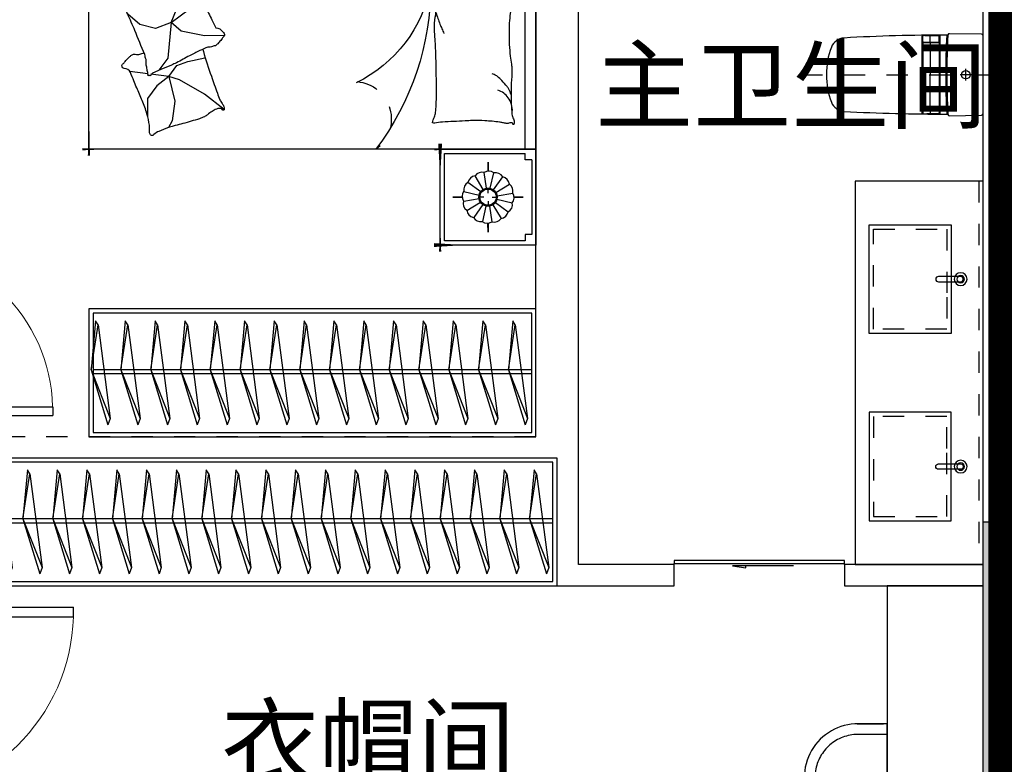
# Model space of a CAD drawing. Header units: millimetres. Extents: x 296296 to 297283, y 219875 to 220035.
# Tile 108 of 256: x 296784.56 to 296789.19, y 220017.65 to 220021.15. Entities that reach past the tile are written whole.
import ezdxf

# ---------------------------------------------------------------- set-up
doc = ezdxf.new("R2010")
doc.units = ezdxf.units.MM
for name, pattern in [('185洋房-中间套（报建版）-旧规$0$DASH', [0.35, 0.25, -0.1]), ('185洋房-中间套（报建版）-旧规$0$洋房户型$0$CONTINOUS', [0]), ('185洋房-中间套（报建版）-旧规$0$洋房户型$0$DASH', [0.35, 0.25, -0.1]), ('185洋房-中间套（报建版）-旧规$0$洋房户型$0$XU-140-SF-N1$0$DASH', [0.35, 0.25, -0.1])]:
    doc.linetypes.add(name, pattern=pattern)
doc.layers.add('面积-计容-住宅-1', color=1, linetype='Continuous', lineweight=0)
doc.styles.get("Standard").update_dxf_attribs({"font": 'arial.ttf'})

# ---------------------------------------------------------------- blocks, each defined once
blk = doc.blocks.new('wy53eu64i765i57i78i')
blk.add_hatch(color=253).paths.add_polyline_path([(982074.855165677, 187858.4381568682), (982274.855165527, 187858.4381568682), (982274.855165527, 184858.4381608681), (982074.855165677, 184858.4381608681)])
at = {"color": 253}
blk.add_lwpolyline([(982074.855165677, 187858.4381568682), (982274.855165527, 187858.4381568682), (982274.855165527, 184858.4381608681), (982074.855165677, 184858.4381608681)], close=True, dxfattribs=at)
blk = doc.blocks.new('sayea5yuteaytuytrauyt')
h = blk.add_hatch()
h.set_pattern_fill('钢筋混凝土', color=253, scale=100)
h.set_pattern_definition([(45, (0, 0), (-176.7766952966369, 176.7766952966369), []), (49.99999999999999, (0, 0), (717.2601826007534, -62.75213498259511), [75, -825]), (355, (0, 0), (-138.751333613, 752.1921337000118), [60, -660]), (100.4514, (59.77168, -5.22934), (578.5093817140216, 689.4395420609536), [63.74019000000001, -701.142112]), (46.1842, (0, 200), (1067.241048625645, -165.5190143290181), [112.5, -1237.5]), (96.63560000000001, (88.936745, 186.206693), (934.6627055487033, 974.1178709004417), [95.610288, -1051.713]), (351.1842, (0, 200), (934.6619451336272, 974.1186009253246), [90, -990]), (21, (100, 150), (596.9070521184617, -402.6188906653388), [75, -825]), (326.0000000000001, (100, 150), (243.3153319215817, 725.150045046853), [60, -660]), (71.4514, (149.742233, 116.448394), (840.22262858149, 322.5304967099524), [63.74019000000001, -701.142112]), (37.5, (0, 0), (12.15985531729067, 332.8938538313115), [0, -652, 0, -670, 0, -662.5]), (7.5, (0, 0), (263.0695374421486, 394.4117118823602), [0, -382, 0, -637, 0, -252.5]), (327.5, (-223, 0), (533.822436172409, -22.55487173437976), [0, -250, 0, -780, 0, -1035]), (317.5, (-323, 0), (583.1861693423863, 100.1049823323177), [0, -325, 0, -518, 0, -735])])
h.paths.add_polyline_path([(1007424.854593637, 89058.43775986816), (1007424.854593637, 87258.43856486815), (1007174.854593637, 87258.43856486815), (1007174.854593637, 89058.43775986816)])
h.paths.add_polyline_path([(1021574.855280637, 89058.43775986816), (1021574.855280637, 87258.43856486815), (1021324.855280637, 87258.43856486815), (1021324.855280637, 89058.43775986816)])
h.paths.add_polyline_path([(989374.8548266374, 89058.43775186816), (989374.8548266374, 87258.43815686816), (989124.8548266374, 87258.43815686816), (989124.8548266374, 89058.43775186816)])
h.paths.add_polyline_path([(1039624.855051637, 89058.43775186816), (1039624.855051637, 87258.43815686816), (1039374.855051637, 87258.43815686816), (1039374.855051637, 89058.43775186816)])
h.paths.add_polyline_path([(1014474.854936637, 87858.43815686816), (1014474.854936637, 84858.43816086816), (1014274.854936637, 84858.43816086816), (1014274.854936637, 87858.43815686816)])
h.paths.add_polyline_path([(1044574.854944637, 92958.43692786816), (1044574.854944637, 91158.43691286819), (1044374.854944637, 91158.43691286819), (1044374.854944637, 92758.43691286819), (1044074.854822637, 92758.43691286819), (1044074.854822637, 92958.43691286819)])
h.paths.add_polyline_path([(984374.8549336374, 92758.43691286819), (984374.8549336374, 91158.43691286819), (984174.8549336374, 91158.43691286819), (984174.8548116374, 92958.43691286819), (984674.8550556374, 92958.43691286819), (984674.8550556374, 92758.43691286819)])
h.paths.add_polyline_path([(1027974.850721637, 92758.43691286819), (1027974.850721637, 91258.40206186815), (1027774.850721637, 91258.40206186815), (1027774.850721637, 92958.43691286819), (1028324.850721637, 92958.43691286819), (1028324.850721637, 92758.43691286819)])
h.paths.add_polyline_path([(1000974.859155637, 92958.43691286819), (1000974.859155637, 91258.40206186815), (1000774.859155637, 91258.40206186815), (1000774.859155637, 92758.43691286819), (1000424.859155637, 92758.43691286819), (1000424.859155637, 92958.43691286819)])
h.paths.add_polyline_path([(1033174.859613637, 92958.43691286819), (1033174.859613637, 91258.40205786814), (1032974.859613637, 91258.40205786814), (1032974.859613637, 92758.43691286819), (1032624.859613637, 92758.43691286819), (1032624.859613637, 92958.43691286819)])
h.paths.add_polyline_path([(995774.8502636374, 92758.43691286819), (995774.8502636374, 91258.40205786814), (995574.8502636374, 91258.40205786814), (995574.8502636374, 92958.43691286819), (996124.8502636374, 92958.43691286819), (996124.8502636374, 92758.43691286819)])
h.paths.add_polyline_path([(1014874.854936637, 80258.43772586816), (1014874.854936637, 80058.43772586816), (1014274.854936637, 80058.43772586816), (1014274.854936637, 81858.43772586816), (1014474.854936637, 81858.43772586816), (1014474.854936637, 80258.43772586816)])
h.paths.add_polyline_path([(1046674.855165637, 92358.43775186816), (1046674.855165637, 90658.43777086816), (1046474.855165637, 90658.43777086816), (1046474.855165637, 92158.43775186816), (1046024.855051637, 92158.43775186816), (1046024.855051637, 92358.43775186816)])
h.paths.add_polyline_path([(982274.8547116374, 92158.43775186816), (982274.8547116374, 90658.43777086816), (982074.8547116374, 90658.43777086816), (982074.8547116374, 92358.43775186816), (982724.8548266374, 92358.43775186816), (982724.8548266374, 92158.43775186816)])
h.paths.add_polyline_path([(1042874.855566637, 80058.43772586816), (1042874.855604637, 79458.43791586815), (1042074.855596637, 79458.43791586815), (1042074.855596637, 79658.43791586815), (1042674.855566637, 79658.43791586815), (1042674.855528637, 80258.43772586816), (1043624.855539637, 80258.43772586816), (1043624.855539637, 80058.43772586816)])
h.paths.add_polyline_path([(1010674.855341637, 80058.43772586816), (1010674.855379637, 79458.43791586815), (1009874.855367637, 79458.43791586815), (1009874.855367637, 79658.43791586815), (1010474.855341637, 79658.43791586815), (1010474.855303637, 80258.43772586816), (1011424.855310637, 80258.43772586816), (1011424.855310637, 80058.43772586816)])
h.paths.add_polyline_path([(1018874.854505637, 79658.43791586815), (1018874.854505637, 79458.43791586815), (1018074.854498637, 79458.43791586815), (1018074.854536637, 80058.43772586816), (1017324.854563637, 80058.43772586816), (1017324.854563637, 80258.43772586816), (1018274.854536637, 80258.43773286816), (1018274.854536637, 79658.43791586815)])
h.paths.add_polyline_path([(986674.8542806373, 79658.43791586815), (986674.8542806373, 79458.43791586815), (985874.8542736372, 79458.43791586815), (985874.8543116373, 80058.43772586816), (985124.8543376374, 80058.43772586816), (985124.8543376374, 80258.43772586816), (986074.8543116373, 80258.43773286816), (986074.8543116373, 79658.43791586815)])
h.paths.add_polyline_path([(1016574.855280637, 92758.43691286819), (1016574.855280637, 91158.43691286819), (1016374.855280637, 91158.43691286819), (1016374.855280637, 92158.43775186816), (1016074.855051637, 92158.43775186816), (1016074.855051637, 92358.43775186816), (1016374.855280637, 92358.43775186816), (1016374.855280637, 92958.43691286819), (1016874.855280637, 92958.43691286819), (1016874.855280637, 92758.43691286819)])
h.paths.add_polyline_path([(1012374.854593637, 92158.43775186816), (1012374.854593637, 91158.43691286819), (1012174.854593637, 91158.43691286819), (1012174.854593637, 92758.43691286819), (1011874.854593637, 92758.43691286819), (1011874.854593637, 92958.43691286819), (1012374.854593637, 92958.43691286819), (1012374.854593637, 92358.43775186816), (1012674.854826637, 92358.43775186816), (1012674.854826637, 92158.43775186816)])
h.paths.add_polyline_path([(1031699.854631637, 87258.43614286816), (1031699.854631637, 86658.43778686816), (1029249.854215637, 86658.43778686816), (1029249.854215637, 87258.43614286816), (1029449.854215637, 87258.43614286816), (1029449.854215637, 86858.43778286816), (1031499.854631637, 86858.43778286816), (1031499.854631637, 87258.43614286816)])
h.paths.add_polyline_path([(999499.8556616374, 87258.43614286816), (999499.8556616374, 86658.43778686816), (997049.8552426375, 86658.43778686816), (997049.8552426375, 87258.43614286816), (997249.8552426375, 87258.43614286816), (997249.8552426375, 86858.43778286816), (999299.8556616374, 86858.43778286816), (999299.8556616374, 87258.43614286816)])
h.paths.add_polyline_path([(1029449.854215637, 89158.43772886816), (1029449.854215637, 88743.43829786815), (1029249.854215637, 88743.43829786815), (1029249.854215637, 89358.43772886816), (1031699.854631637, 89358.43772886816), (1031699.854631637, 88743.43913286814), (1031499.854631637, 88743.43913286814), (1031499.854631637, 89158.43772886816)])
h.paths.add_polyline_path([(999499.8556616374, 89358.43772886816), (999499.8556616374, 88743.43829786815), (999299.8556616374, 88743.43829786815), (999299.8556616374, 89158.43772886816), (997249.8552426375, 89158.43772886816), (997249.8552426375, 88743.43913286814), (997049.8552426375, 88743.43913286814), (997049.8552426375, 89358.43772886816)])
h.paths.add_polyline_path([(1026174.845110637, 92958.43691286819), (1026174.845110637, 90058.43717586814), (1025974.845110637, 90058.43717586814), (1025974.845110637, 92758.43691286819), (1025574.850809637, 92758.43691286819), (1025574.850809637, 92958.43691286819)])
h.paths.add_polyline_path([(1002774.864763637, 92758.43691286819), (1002774.864763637, 90058.43717586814), (1002574.864763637, 90058.43717586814), (1002574.864763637, 92958.43691286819), (1003174.859068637, 92958.43691286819), (1003174.859068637, 92758.43691286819)])
h.paths.add_polyline_path([(993974.8547306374, 92958.43691686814), (993974.8547306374, 90058.44779286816), (993774.8547306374, 90058.44779286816), (993774.8547306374, 92758.43691286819), (993374.8515306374, 92758.43691286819), (993374.8515306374, 92958.43691286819)])
h.paths.add_polyline_path([(1034974.855142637, 92758.43691286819), (1034974.855142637, 90058.44779286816), (1034774.855142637, 90058.44779286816), (1034774.855142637, 92958.43691686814), (1035374.858343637, 92958.43691286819), (1035374.858343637, 92758.43691286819)])
h.paths.add_polyline_path([(1046674.855165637, 83408.43776386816), (1046674.855165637, 80058.43772586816), (1046074.855165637, 80058.43772586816), (1046074.855165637, 80258.43772586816), (1046474.855165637, 80258.43772586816), (1046474.855165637, 83408.43776386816)])
h.paths.add_polyline_path([(982674.8547116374, 80258.43772586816), (982674.8547116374, 80058.43772586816), (982074.8547116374, 80058.43772586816), (982074.8547116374, 83408.43776386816), (982274.8547116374, 83408.43776386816), (982274.8547116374, 80258.43772586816)])
h.paths.add_polyline_path([(1001674.854280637, 89358.43772886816), (1001674.854280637, 86658.43778686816), (1001474.854280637, 86658.43778686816), (1001474.854280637, 89158.43772886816), (1000774.859155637, 89158.43772886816), (1000774.859155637, 89358.43772886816)])
h.paths.add_polyline_path([(1027274.855596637, 89158.43772886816), (1027274.855596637, 86658.43778686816), (1027074.855596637, 86658.43778686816), (1027074.855596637, 89358.43772886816), (1027974.850721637, 89358.43772886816), (1027974.850721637, 89158.43772886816)])
h.paths.add_polyline_path([(995074.8548266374, 89158.43772886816), (995074.8548266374, 86658.43778686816), (994874.8548266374, 86658.43778686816), (994874.8548266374, 89358.43772886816), (995774.8502636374, 89358.43772886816), (995774.8502636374, 89158.43772886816)])
h.paths.add_polyline_path([(1033874.855051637, 89358.43772886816), (1033874.855051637, 86658.43778686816), (1033674.855051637, 86658.43778686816), (1033674.855051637, 89158.43772886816), (1032974.859613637, 89158.43772886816), (1032974.859613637, 89358.43772886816)])
h.paths.add_polyline_path([(989374.8548266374, 92958.43691286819), (989374.8548266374, 92158.43691286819), (988974.8548266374, 92158.43691286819), (988974.8548266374, 92958.43691286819)])
h.paths.add_polyline_path([(1007574.854593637, 92958.43691286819), (1007574.854593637, 92158.43691286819), (1007174.854593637, 92158.43691286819), (1007174.854593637, 92958.43691286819)])
h.paths.add_polyline_path([(995074.8548266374, 79658.43738986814), (995074.8548266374, 79258.43738986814), (994374.8548266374, 79258.43738986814), (994374.8548266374, 79658.43738986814)])
h.paths.add_polyline_path([(1002174.854280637, 79658.43738986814), (1002174.854280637, 79258.43738986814), (1001474.854280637, 79258.43738986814), (1001474.854280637, 79658.43738986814)])
h.paths.add_polyline_path([(1027274.855596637, 79658.43738986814), (1027274.855596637, 79258.43738986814), (1026574.855596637, 79258.43738986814), (1026574.855596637, 79658.43738986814)])
h.paths.add_polyline_path([(1034374.855051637, 79658.43738986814), (1034374.855051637, 79258.43738986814), (1033674.855051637, 79258.43738986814), (1033674.855051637, 79658.43738986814)])
h.paths.add_polyline_path([(1039774.855051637, 92958.43691286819), (1039774.855051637, 92158.43691286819), (1039374.855051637, 92158.43691286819), (1039374.855051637, 92958.43691286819)])
h.paths.add_polyline_path([(1021574.855280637, 92958.43691286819), (1021574.855280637, 92158.43691286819), (1021174.855280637, 92158.43691286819), (1021174.855280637, 92958.43691286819)])
at = {"color": 253}
blk.add_lwpolyline([(1014474.854936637, 87858.43815686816), (1014474.854936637, 84858.43816086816), (1014274.854936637, 84858.43816086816), (1014274.854936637, 87858.43815686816), (1014474.854936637, 87858.43815686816)], close=True, dxfattribs=at)
blk = doc.blocks.new('4uyh5uj6kj67j75rykjtuk7tsik76ykj')
at = {"color": 253}
for s, p in [('主卫生间', (837452.8254866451, 431740)), ('衣帽间', (835696.4975653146, 428650))]:
    blk.add_text(s, height=337.5886524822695, dxfattribs=at).set_placement(p)
blk = doc.blocks.new('185洋房-中间套（报建版）-旧规$0$洋房户型$0$11A$C643C1FD2')
at = {"color": 253}
for points in [[(28.00162752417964, 342.6770962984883, -0.2633679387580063), (0.0515171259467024, 361.4657623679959, -0.494818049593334), (9.22300753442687, 380.2089987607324, -0.049224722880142), (26.89366485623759, 381.9528907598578, -0.0368308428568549), (50.53589313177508, 380.2089987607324, -0.0318926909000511), (88.513958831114, 372.0737317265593, 0.0357819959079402), (122.4282498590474, 365.0841070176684, 0.0329412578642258), (212.0899194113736, 359.1705537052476, 0.0265644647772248), (323.3170857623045, 365.0841070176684, 0.0179054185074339), (360.8313586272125, 370.4487565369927, -0.0333974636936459), (381.0393698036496, 372.7026747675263, -0.0320396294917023), (418.1219118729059, 371.9701745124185, 0.018441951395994), (482.4437609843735, 368.9494421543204, 0.0108372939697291), (547.20722402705, 369.7023622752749, 0.0146238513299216), (595.1154809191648, 372.7026747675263, 0.1112493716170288), (617.6622878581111, 380.009099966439, -0.1537083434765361), (634.5505437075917, 383.9622313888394, -0.0764444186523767), (641.9869964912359, 382.2391803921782, -0.215512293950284), (643.9398537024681, 380.2089987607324, -0.5858582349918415), (641.2773915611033, 377.1638927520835, 0.3634893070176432), (636.428366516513, 374.5792910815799, 0.1917162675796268), (636.3710470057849, 363.0441536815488, -0.1296753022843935), (638.3061893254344, 346.4303289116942, -0.0173502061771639), (635.3064320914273, 329.6262630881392, 0.0193256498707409), (632.6727208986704, 314.5282753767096, 0.0188175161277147), (626.0583722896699, 246.1461785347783, 0.0218280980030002), (625.1612337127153, 186.9199199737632, 0.0062041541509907), (626.5468691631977, 153.0692459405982, 0.0019630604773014), (632.6727208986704, 46.17539165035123, 0.0283408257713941), (636.9498540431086, 10.04676229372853, -0.1170135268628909), (636.428366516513, 1.137023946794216, -0.3660599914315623), (634.9992988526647, 0.2057491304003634, -0.0397304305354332), (621.4055880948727, 3.013640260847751, -0.0483088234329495), (607.6671159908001, 8.49546699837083, 0.0629807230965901), (596.9933037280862, 12.39658056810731, 0.0405796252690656), (573.5959727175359, 15.7771522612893, 0.0143450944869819), (506.85604535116, 18.02642949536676, 0.0054844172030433), (381.4113608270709, 17.27782013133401, 0.0071527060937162), (285.2684470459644, 14.27319686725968, 0.0087615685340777), (242.7241944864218, 11.586396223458, -0.0081531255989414), (197.0090114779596, 8.643489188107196, -0.062510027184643), (139.879690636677, 13.04411358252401, 0.078669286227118), (94.29284231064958, 15.08410701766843, 0.0478250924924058), (71.93141105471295, 10.36764307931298, -0.0344939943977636), (41.1465831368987, 3.013640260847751, -0.0235713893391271), (15.81139786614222, -8.1299222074e-06, -0.5102284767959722), (14.85667191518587, 1.137023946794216), (22.36815910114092, 31.16260241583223), (43.02460189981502, 113.7327313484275, 0.0730409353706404), (44.97563112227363, 133.3135636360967, 0.0233051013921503), (39.26876032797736, 194.4262439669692, 0.0182988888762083), (35.19884174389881, 217.2706755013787, -0.0109698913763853), (27.85368260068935, 255.2657693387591, -0.0422811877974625), (24.94686314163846, 289.579173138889, -0.0272005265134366), (27.85368260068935, 342.9727865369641)], [(583.8483481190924, 374.5792910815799, 0.0881531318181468), (549.3185234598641, 371.0355364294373, 0.0881531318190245), (518.1231781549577, 355.8132692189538, 0.0775471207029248), (496.4769416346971, 334.2011149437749, 0.077547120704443), (482.4437609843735, 307.0218101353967)], [(501.8616993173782, 368.8804882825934, 0.0278421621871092), (478.0799251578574, 358.2673156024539, 0.0486850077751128), (465.5431597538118, 350.1835615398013, 0.0236664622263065), (437.6198862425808, 325.8245057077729, 0.0312234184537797), (418.5966097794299, 305.1453350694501, 0.0468009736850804), (413.4886008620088, 297.4792006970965, 0.023190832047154), (405.4516541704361, 280.7496055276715)], [(118.3913605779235, 15.79728258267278, 0.0097294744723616), (145.6801728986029, 24.82911724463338, 0.009729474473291), (172.5969230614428, 34.91583502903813, 0.0079705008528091), (194.3418602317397, 43.95450188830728, 0.0079705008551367), (215.7876314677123, 53.68171564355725)]]:
    blk.add_lwpolyline(points, format="xyb", dxfattribs=at)
blk = doc.blocks.new('185洋房-中间套（报建版）-旧规$0$洋房户型$0$11A$C5A527934')
at = {"color": 253}
for p, q in [((122.7863028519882, 492.3297854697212), (194.0422210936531, 398.7701386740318)), ((469.082148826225, 493.1734273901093), (467.2889541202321, 399.6312042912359)), ((194.0422210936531, 398.7701386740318), (261.6452530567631, 281.4336128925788)), ((347.0384173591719, 320.5457457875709), (364.8287260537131, 400.5479455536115)), ((467.2889541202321, 399.6312042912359), (490.5114477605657, 289.7861020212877)), ((530.7634408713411, 243.3727071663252), (592.6898554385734, 326.9167924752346)), ((592.6898554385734, 326.9167924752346), (677.8384109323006, 360.9532905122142)), ((677.8384109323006, 360.9532905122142), (699.5126560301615, 357.8590980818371)), ((261.6452530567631, 281.4336128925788), (277.656460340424, 231.6545115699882)), ((329.248285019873, 268.9888375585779), (347.0384173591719, 320.5457457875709)), ((490.5114477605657, 289.7861020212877), (530.7634408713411, 243.3727071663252)), ((69.51041293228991, 247.6549006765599), (37.09750266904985, 229.6184736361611)), ((162.0198065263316, 260.0996760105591), (69.51041293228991, 247.6549006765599)), ((277.656460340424, 231.6545115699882), (162.0198065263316, 260.0996760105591)), ((277.656460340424, 231.6545115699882), (233.1808649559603, 174.7640555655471)), ((277.656460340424, 231.6545115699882), (329.248285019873, 268.9888375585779)), ((277.656460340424, 231.6545115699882), (288.2512753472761, 146.9533973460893)), ((530.7634408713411, 243.3727071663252), (363.562474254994, 226.3543945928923)), ((530.7634408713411, 243.3727071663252), (502.8965543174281, 169.1111991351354)), ((530.7634408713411, 243.3727071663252), (591.1416068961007, 268.1265008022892)), ((591.1416068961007, 268.1265008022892), (653.0678451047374, 265.0323083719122)), ((653.0678451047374, 265.0323083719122), (741.3128976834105, 249.5610920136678)), ((741.3128976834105, 249.5610920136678), (744.2826452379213, 243.7632998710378)), ((318.6659118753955, 193.8651198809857), (307.8287011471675, 186.1295117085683)), ((363.562474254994, 226.3543945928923), (318.6659118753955, 193.8651198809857)), ((233.1808649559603, 174.7640555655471), (174.4729873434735, 132.0963089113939)), ((502.8965543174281, 169.1111991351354), (521.4744786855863, 94.8498182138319)), ((174.4729873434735, 132.0963089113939), (90.85874809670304, 132.0963089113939)), ((289.9070901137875, 133.7158508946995), (300.5571840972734, 48.57280439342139)), ((521.4744786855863, 94.8498182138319), (569.7114051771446, 38.53747242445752))]:
    blk.add_line(p, q, dxfattribs=at)
blk.add_lwpolyline([(405.0356356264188, 391.5003112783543, -0.0256263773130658), (394.5934741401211, 394.0405346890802, -0.0108003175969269), (278.209239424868, 431.5106167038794, -0.0045599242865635), (199.4338971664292, 459.5707737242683, -0.0112502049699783), (167.8769151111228, 471.9491266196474, -0.0693939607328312), (150.9364112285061, 481.9861399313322, 0.0797562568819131), (135.9971100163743, 490.4264496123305, 0.1063994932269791), (122.7863028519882, 492.3297854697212, 0.3286420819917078), (119.1773717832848, 489.2655320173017, 0.2995467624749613), (121.3153486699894, 483.4137400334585, -0.1899166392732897), (126.2542959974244, 475.4833428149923, -0.0335175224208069), (127.3176843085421, 466.2475801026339, -0.0756271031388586), (126.8906863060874, 462.1304654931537, -0.0534886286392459), (124.2209201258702, 455.063051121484, -0.0178378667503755), (113.3135905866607, 435.2732662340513, -0.0383935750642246), (97.84424402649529, 413.4275901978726, 0.0595290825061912), (88.45066338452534, 398.9000875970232, 0.0359425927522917), (78.95537845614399, 375.3470172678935, 0.011245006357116), (55.85925023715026, 297.6302435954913, 0.0062027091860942), (46.61283075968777, 262.009805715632, -0.010783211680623), (41.10622010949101, 241.5682398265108, -0.0194848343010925), (37.09750266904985, 229.6184736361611, -0.0050616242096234), (19.43351800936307, 184.4461909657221, -0.1013919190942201), (4.367418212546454, 161.6979340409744, 0.2237680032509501), (2.24386440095e-05, 149.6127858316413, 0.2555795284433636), (2.805489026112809, 145.4583129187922, 0.0815627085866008), (16.92475666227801, 140.8788286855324, 0.0718052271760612), (32.32184490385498, 140.7632261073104, -0.0699853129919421), (48.11559286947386, 140.7018463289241, -0.0354599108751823), (101.6783004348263, 129.0320565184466, -0.0294323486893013), (163.8247328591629, 106.7504570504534, -0.0015539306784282), (193.8273851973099, 93.84524431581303, 0.0015200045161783), (224.4987916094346, 80.64991030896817, 0.004735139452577), (256.237719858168, 67.46336765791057, -0.0038204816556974), (295.604757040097, 51.19196171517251, -0.2960011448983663), (315.3198151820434, 22.10359100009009, 0.6497743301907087), (334.6137799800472, 13.98520612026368, 0.0231899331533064), (338.6621444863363, 18.15789371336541, -0.0288000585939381), (341.960333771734, 21.48196777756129, -0.0057266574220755), (347.8876233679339, 26.68343014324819, 0.0043580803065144), (355.6948428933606, 33.49688085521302, 0.0275279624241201), (370.9950301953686, 48.67188713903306, 0.0462141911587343), (378.6929041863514, 58.96571177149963, 0.194121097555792), (381.2113511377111, 73.97301234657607, -0.1337189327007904), (382.2652226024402, 95.61669339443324, -0.0057790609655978), (388.9653815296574, 115.431317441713, -0.0088817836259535)], format="xyb", dxfattribs=at)
blk.add_lwpolyline([(770.2698468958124, 299.0561550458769, 0.1013919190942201), (787.0352203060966, 320.5827156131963, -0.2237680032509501), (792.3160632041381, 332.2975630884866, -0.2555795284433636), (789.8372789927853, 336.6548462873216, -0.0815627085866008), (776.1105519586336, 342.3030636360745, -0.0718052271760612), (760.7676185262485, 343.5984725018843, 0.0699853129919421), (745.0250362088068, 344.8702209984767, 0.0354599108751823), (692.5143547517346, 360.6111221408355, 0.0294323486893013), (632.2585668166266, 387.5905357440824, 0.0015539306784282), (603.3333250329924, 402.757409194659, -0.0015200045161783), (573.7635334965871, 418.2648087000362, -0.004735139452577), (543.1286866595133, 433.8452654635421, 0.0038204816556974), (505.1246174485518, 453.0861851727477, 0.2960011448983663), (487.6971029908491, 483.6000929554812, 0.265444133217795), (469.082148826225, 493.1734273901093, -0.0231899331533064), (464.7258680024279, 489.3233112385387, 0.0288000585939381), (461.1825995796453, 486.2618132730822, 0.0057266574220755), (454.8740680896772, 481.5299634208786, -0.0043580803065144), (446.5675822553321, 475.3349589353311, -0.0275279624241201), (430.149279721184, 461.3773126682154, -0.0462141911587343), (421.6850562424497, 451.7037915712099, -0.194121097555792), (418.0237477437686, 436.9336708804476, 0.1337189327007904), (415.3140452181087, 415.4344363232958, 0.0115049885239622), (398.5551213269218, 377.3189803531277, 0.0088817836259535), (374.8533441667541, 328.8747350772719, 0.0124257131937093), (341.4359616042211, 267.358714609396, -0.0336123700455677), (330.0450882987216, 244.0923795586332), (309.3242681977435, 193.4073047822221), (293.3396342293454, 154.3073867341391, 0.2243410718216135), (280.2644931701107, 142.336453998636, -0.7227715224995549), (280.1118582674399, 134.362428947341, -0.1035130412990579), (283.475598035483, 133.9159818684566, 0.0534647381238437), (289.9907356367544, 133.7042395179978, 0.0301092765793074), (310.7412826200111, 129.5083340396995, -0.0314364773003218), (330.6279829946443, 125.5419687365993, -0.0532399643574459), (344.2355694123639, 125.1658530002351, 0.0551795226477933), (357.3661006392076, 124.7520930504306, 0.0562710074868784), (380.1486569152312, 118.8334074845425, 0.0108003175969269), (493.3185365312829, 72.55300682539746, 0.0045599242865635), (569.7114051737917, 38.53747242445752, 0.0112502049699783), (600.2267866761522, 23.7767736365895, 0.0693939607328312), (616.3481453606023, 12.47084147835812, -0.0797562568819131), (630.5965715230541, 2.91030277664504, -0.1063994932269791), (643.622630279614, -7.6228861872e-06, -0.3286420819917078), (647.45581179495, 2.778616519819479, -0.2995467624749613), (645.7726487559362, 8.777064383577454, 0.1899166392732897), (641.4560746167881, 17.06268979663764, 0.0335175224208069), (641.103711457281, 26.35278924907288, 0.0756271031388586), (641.8450193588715, 30.42506412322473, 0.0534886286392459), (645.0486305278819, 37.26705745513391, 0.0178378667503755), (657.4407085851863, 56.16260785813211, 0.0383935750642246), (674.5389620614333, 76.75833489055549, -0.0595290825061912), (685.0184041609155, 90.52310813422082, -0.0359425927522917), (696.2910374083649, 113.2791029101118, -0.011245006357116), (725.2760093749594, 188.9969967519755, -0.0062027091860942), (737.2254412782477, 223.8039349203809, 0.010783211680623), (744.2826452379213, 243.7632998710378, 0.0194848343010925), (749.1954882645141, 255.370655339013, 0.0050616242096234)], format="xyb", close=True, dxfattribs=at)
blk = doc.blocks.new('185洋房-中间套（报建版）-旧规$0$洋房户型$0$11cdx床头灯2.0')
at = {"color": 253}
for p, q in [((0, 121.9930754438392), (0, 164.8358911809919)), ((-22.36753262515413, 36.55522483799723), (-61.20316116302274, 100.0242339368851)), ((-6.675826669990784, 42.33230819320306), (-18.26673075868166, 115.8317782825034)), ((10.03221337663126, 41.66468136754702), (27.45064381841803, 114.0049844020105)), ((25.21293987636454, 34.65398449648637), (68.98890671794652, 94.82196510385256)), ((-34.65398450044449, 25.21293987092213), (-94.82196508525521, 68.98890669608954)), ((36.55522483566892, 22.36753262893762), (100.0242339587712, 61.20316118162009)), ((-121.9930754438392, 0), (-164.8358911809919, 0)), ((-41.66468137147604, 10.0322133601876), (-114.0049843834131, 27.45064379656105)), ((-19.46074865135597, 0), (-38.24746614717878, 0)), ((0, 19.46074865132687), (0, 38.24746614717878)), ((19.46074865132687, 0), (38.24746614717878, 0)), ((42.33230819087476, 6.675826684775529), (115.8317783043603, 18.26673077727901)), ((121.9930754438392, 0), (164.8358911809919, 0)), ((-42.33230818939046, -6.675826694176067), (-115.831778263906, -18.26673078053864)), ((-36.55522482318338, -22.36753264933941), (-100.0242339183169, -61.20316118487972)), ((-25.21293984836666, -34.65398451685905), (-68.9889066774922, -94.82196510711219)), ((-27.26200928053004, -114.0502396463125), (-9.963274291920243, -41.68122052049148)), ((0, -19.46074865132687), (0, -38.24746614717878)), ((18.72336690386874, -113.8760766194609), (6.952890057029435, -42.28768495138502)), ((62.58618011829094, -99.16473352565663), (22.87297582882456, -36.24110863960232)), ((34.65398451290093, -25.21293985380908), (96.00410843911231, -67.33413310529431)), ((41.66468137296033, -10.03221335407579), (114.3802456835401, -25.8424789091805)), ((0, -121.9930754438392), (0, -164.8358911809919))]:
    blk.add_line(p, q, dxfattribs=at)
for points in [[(0, 164.8358911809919), (0, 121.9930754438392)], [(-164.8358911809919, 0), (-121.9930754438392, 0)], [(164.8358911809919, 0), (122.0982539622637, -1.711093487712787)], [(0, -164.8358911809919), (0, -121.9930754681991)]]:
    blk.add_lwpolyline(points, dxfattribs=at)
for radius in [42.85546614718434, 38.24746614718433]:
    blk.add_circle((0, 0), radius, dxfattribs=at)
for centre, start, end in [((-55.65763585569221, 60.34635381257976), 97.98094052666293, 167.5444984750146), ((-28.32740078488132, 77.05201628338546), 75.48094052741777, 145.0444984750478), ((3.315424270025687, 82.02720775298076), 52.98094052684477, 122.5444984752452), ((34.45350603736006, 74.51450042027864), 30.48094052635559, 100.0444984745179), ((60.34635383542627, 55.6576358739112), 7.980940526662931, 77.54449847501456), ((-74.51450040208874, 34.45350601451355), 120.4809405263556, 190.0444984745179), ((77.05201630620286, 28.32740080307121), 345.4809405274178, 55.04449847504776), ((-82.02720773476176, 3.315424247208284), 142.9809405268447, 212.5444984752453), ((82.02720777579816, -3.315424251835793), 322.9809405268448, 32.54449847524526), ((-77.05201626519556, -28.32740080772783), 165.4809405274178, 235.0444984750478), ((74.51450044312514, -34.45350601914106), 300.4809405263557, 10.04449847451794), ((-60.34635379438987, -55.65763587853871), 187.9809405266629, 257.5444984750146), ((55.65763589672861, -60.34635381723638), 277.9809405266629, 347.5444984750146), ((-34.45350599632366, -74.51450042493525), 210.4809405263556, 280.044498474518), ((-3.31542422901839, -82.02720775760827), 232.9809405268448, 302.5444984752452), ((28.32740082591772, -77.05201628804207), 255.4809405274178, 325.0444984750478)]:
    blk.add_arc(centre, 40.1031497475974, start, end, dxfattribs=at)
blk = doc.blocks.new('*U1160')
at = {"color": 253}
for p, q in [((-900, 0), (-1350, 0)), ((-1350, 0), (-1350, -450)), ((-1350, 0), (1350, 0)), ((900, 0), (-900, 0)), ((-900, 0), (-900, -2100)), ((-900, -450), (-900, 0)), ((900, -2100), (900, 0)), ((900, -450), (900, 0)), ((900, 0), (1350, 0)), ((1350, 0), (1350, -450)), ((-1330, -50), (-1330, -430)), ((-920, -430), (-920, -50)), ((900, -52.37141133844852), (-900, -52.37141133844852)), ((920, -430), (920, -50)), ((1330, -50), (1330, -430)), ((-1350, -450), (-900, -450)), ((-1330, -430), (-920, -430)), ((1350, -450), (900, -450)), ((1330, -430), (920, -430)), ((-900, -2100), (900, -2100))]:
    blk.add_line(p, q, dxfattribs=at)
at = {"color": 253, "linetype": '185洋房-中间套（报建版）-旧规$0$洋房户型$0$CONTINOUS', "ltscale": 2.5}
blk.add_line((900, -494.0539780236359), (-129.6384496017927, -493.6936342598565), dxfattribs=at)
at = {"color": 253}
for points in [[(-1300, -20), (-1300, -50), (-1330, -50)], [(-950, -20), (-1300, -20)], [(-950, -20), (-950, -50), (-920, -50)], [(950, -20), (950, -50), (920, -50)], [(950, -20), (1300, -20)], [(1300, -20), (1300, -50), (1330, -50)]]:
    blk.add_lwpolyline(points, dxfattribs=at)
for points in [[(-1350, -332.5829230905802, 0, 18, 0), (-1350, -478.5486145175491, 10, 10, 0)], [(1350, -332.5829230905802, 0, 18, 0), (1350, -478.5486145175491, 10, 10, 0)], [(-900, -349.7433749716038, 0, 10, 0), (-900, -477.732901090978, 10, 10, 0)], [(900, -349.7433749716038, 0, 10, 0), (900, -477.732901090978, 10, 10, 0)], [(-1380.642982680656, -450, 10, 0, 0), (-1202.928873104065, -450, 10, 10, 0)], [(-873.3039343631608, -450, 18, 0, 0), (-1032.485541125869, -450, 10, 10, 0)], [(873.3039343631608, -450, 18, 0, 0), (1032.485541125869, -450, 10, 10, 0)], [(1380.642982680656, -450, 10, 0, 0), (1202.928873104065, -450, 10, 10, 0)], [(668.4798599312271, -1858.974266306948, 10, 0, 0.3742418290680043), (834.35406832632, -1895.367973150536, 10, 10, -2.215859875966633)], [(686.134763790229, -1863.698682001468, 10, 0, -0.1770186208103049), (693.2691898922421, -1995.667389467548, 10, 10, 2.215859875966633)], [(900, -1958.516598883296, 0, 10, 0), (900, -2130, 10, 10, 0)], [(-900, -2005.373558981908, 0, 10, 0), (-900, -2130, 10, 10, 0)], [(-658.2516379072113, -2100, 0, 10, 0), (-930, -2100, 10, 10, 0)], [(775.3735589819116, -2100, 0, 10, 0), (930, -2100, 10, 10, 0)]]:
    blk.add_lwpolyline(points, format="xyseb", dxfattribs=at)
at = {"color": 253, "linetype": '185洋房-中间套（报建版）-旧规$0$洋房户型$0$CONTINOUS', "ltscale": 2.5}
for centre, radius, start, end in [((-128.8583196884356, -1775.735626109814), 1282.042229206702, 90.03486480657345, 126.977026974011), ((-10.6178487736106, -1124.520932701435), 641.9571511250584, 100.6846126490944, 154.0789214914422), ((515.9483600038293, -1720.672995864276), 391.6461517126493, 284.3565564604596, 348.6982700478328), ((773.9434106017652, -1781.829325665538), 129.6719098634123, 228.5450077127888, 346.4386693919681), ((519.1637179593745, -1944.946974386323), 181.3429785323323, 301.1833281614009, 22.206194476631)]:
    blk.add_arc(centre, radius, start, end, dxfattribs=at)
at = {"color": 253, "linetype": '185洋房-中间套（报建版）-旧规$0$洋房户型$0$XU-140-SF-N1$0$DASH', "ltscale": 2.5}
blk.add_arc((-757.918790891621, -855.2302890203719), 175.8930122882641, 5.188406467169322, 143.8786841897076, dxfattribs=at)
at = {"color": 253, "xscale": -1}
for name, p in [('185洋房-中间套（报建版）-旧规$0$洋房户型$0$11cdx床头灯2.0', (-1125, -225)), ('185洋房-中间套（报建版）-旧规$0$洋房户型$0$11A$C643C1FD2', (-140.3062636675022, -485.6770544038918))]:
    blk.add_blockref(name, p, dxfattribs=at)
at = {"color": 253}
for name, p in [('185洋房-中间套（报建版）-旧规$0$洋房户型$0$11cdx床头灯2.0', (1125, -225)), ('185洋房-中间套（报建版）-旧规$0$洋房户型$0$11A$C643C1FD2', (140.3062636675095, -485.6770544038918)), ('185洋房-中间套（报建版）-旧规$0$洋房户型$0$11A$C5A527934', (-835.6395401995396, -1956.163217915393))]:
    blk.add_blockref(name, p, dxfattribs=at)
blk = doc.blocks.new('185洋房-中间套（报建版）-旧规$0$洋房户型$0$11A$C17570B11')
at = {"color": 253}
for p, q in [((0, 0), (-211.0270006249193, -32.54784116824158)), ((0, 0), (228.5429438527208, -89.85827781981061)), ((-211.0270006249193, -32.54784116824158), (-229.8062428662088, -20.4895358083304)), ((-211.0270006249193, -32.54784116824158), (228.5429438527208, -89.85827781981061)), ((228.5429438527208, -89.85827781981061), (259.1465271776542, -78.90659712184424))]:
    blk.add_line(p, q, dxfattribs=at)
blk.add_lwpolyline([(-229.8062428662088, -20.4895358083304), (0, 0), (259.1465271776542, -78.90659712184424)], dxfattribs=at)
blk = doc.blocks.new('*U1161')
at = {"color": 253}
for points in [[(1399.999998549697, 0), (4500.000001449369, 0), (4500.000001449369, -599.9999999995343), (1399.999998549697, -599.9999999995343)], [(1419.999998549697, -20), (4480.000001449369, -20), (4480.000001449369, -579.9999999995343), (1419.999998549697, -579.9999999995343)]]:
    blk.add_lwpolyline(points, close=True, dxfattribs=at)
for points in [[(1419.999998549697, -285.2554255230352), (4480.000001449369, -285.2554255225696)], [(1419.999998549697, -305.2554255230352), (4480.000001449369, -305.2554255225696)]]:
    blk.add_lwpolyline(points, dxfattribs=at)
at = {"color": 253, "rotation": 270}
for p in [(1529.565361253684, -285.148174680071), (1669.565361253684, -285.148174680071), (1809.565361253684, -285.148174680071), (1949.565361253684, -285.148174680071), (2089.565361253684, -285.148174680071), (2229.565361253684, -285.148174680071), (2369.565361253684, -285.148174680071), (2509.565361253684, -285.148174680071), (2649.565361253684, -285.148174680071), (2789.565361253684, -285.148174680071), (2929.565361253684, -285.148174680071), (3069.565361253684, -285.148174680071), (3209.565361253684, -285.148174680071), (3349.565361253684, -285.148174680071), (3489.565361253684, -285.148174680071), (3629.565361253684, -285.148174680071), (3769.565361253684, -285.148174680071), (3909.565361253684, -285.148174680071), (4049.565361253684, -285.148174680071), (4189.565361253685, -285.148174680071), (4329.565361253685, -285.148174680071), (4469.565361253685, -285.148174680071)]:
    blk.add_blockref('185洋房-中间套（报建版）-旧规$0$洋房户型$0$11A$C17570B11', p, dxfattribs=at)
blk = doc.blocks.new('*U1162')
at = {"color": 253}
for points in [[(49.99999854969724, 0), (2150.00000144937, 0), (2150.00000144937, -599.9999999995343), (49.99999854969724, -599.9999999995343)], [(69.99999854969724, -20), (2130.00000144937, -20), (2130.00000144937, -579.9999999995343), (69.99999854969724, -579.9999999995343)]]:
    blk.add_lwpolyline(points, close=True, dxfattribs=at)
for points in [[(69.99999854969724, -285.2554255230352), (2130.00000144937, -285.2554255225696)], [(69.99999854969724, -305.2554255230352), (2130.00000144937, -305.2554255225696)]]:
    blk.add_lwpolyline(points, dxfattribs=at)
at = {"color": 253, "rotation": 270}
for p in [(179.5653612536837, -285.148174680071), (319.5653612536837, -285.148174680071), (459.5653612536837, -285.148174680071), (599.5653612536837, -285.148174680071), (739.5653612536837, -285.148174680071), (879.5653612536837, -285.148174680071), (1019.565361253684, -285.148174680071), (1159.565361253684, -285.148174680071), (1299.565361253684, -285.148174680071), (1439.565361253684, -285.148174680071), (1579.565361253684, -285.148174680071), (1719.565361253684, -285.148174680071), (1859.565361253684, -285.148174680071), (1999.565361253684, -285.148174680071), (2139.565361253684, -285.148174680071)]:
    blk.add_blockref('185洋房-中间套（报建版）-旧规$0$洋房户型$0$11A$C17570B11', p, dxfattribs=at)
blk = doc.blocks.new('185洋房-中间套（报建版）-旧规$0$洋房户型$0$0627004614060755559669DADA558Desk_7_ICDA')
at = {"color": 253, "linetype": 'ByBlock'}
for p, q in [((135.5067688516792, 454.3815198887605), (-1.33659341e-08, 454.3815198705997)), ((4.08836058e-08, 50.00073370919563), (135.8617244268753, 49.99874006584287))]:
    blk.add_line(p, q, dxfattribs=at)
at = {"color": 253}
blk.add_lwpolyline([(135.5067688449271, 504.3815198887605), (-2.01180228e-08, 504.3815198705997), (4.76356945e-08, 0), (141.585731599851, 1.67638063e-08), (18.23688822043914, 2.0954758e-09)], dxfattribs=at)
blk.add_ellipse((137.2971440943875, 252.1907599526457), major_axis=(9.543512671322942, 252.0164800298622), ratio=0.9999999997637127, start_param=3.172344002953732, end_param=6.328134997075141, dxfattribs=at)
at = {"color": 253, "linetype": 'ByBlock'}
blk.add_open_spline([(135.8617244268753, 49.99874006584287), (142.8966715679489, 49.94879694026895), (149.9342136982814, 50.2663414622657), (168.7145371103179, 52.09909560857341), (180.3916395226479, 54.28524919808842), (203.1847677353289, 60.66387470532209), (214.300432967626, 64.85624571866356), (235.6288372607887, 75.11844467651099), (245.8412389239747, 81.18811028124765), (265.0490330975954, 95.0183018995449), (274.0441217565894, 102.7786091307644), (290.5406321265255, 119.7514905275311), (298.041792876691, 128.9637961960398), (311.3197225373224, 148.5574212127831), (317.0962814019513, 158.9384306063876), (326.7473105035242, 180.5502605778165), (330.6216280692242, 191.7807392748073), (336.348970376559, 214.7461721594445), (338.2019045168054, 226.4807630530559), (339.8294341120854, 250.0935711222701), (339.6040038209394, 261.9714147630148), (337.0816712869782, 285.5054623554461), (334.7848089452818, 297.1612940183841), (328.1901804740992, 319.8928674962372), (323.8925186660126, 330.9682497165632), (313.4283907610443, 352.1983129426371), (307.2620901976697, 362.3526581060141), (293.250253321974, 381.4283490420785), (285.4049386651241, 390.349393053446), (268.2762816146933, 406.6841004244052), (258.993210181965, 414.0975053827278), (239.2744694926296, 427.1889080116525), (228.839112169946, 432.8666985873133), (207.1366740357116, 442.3122126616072), (195.8699365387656, 446.0797867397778), (172.8511893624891, 451.58894597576), (161.0995438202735, 453.3304439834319), (144.8167351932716, 454.2975966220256), (140.338702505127, 454.4145632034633), (135.861724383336, 454.382779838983)], degree=3, knots=[3.172344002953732, 3.172344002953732, 3.172344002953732, 3.172344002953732, 3.276724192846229, 3.276724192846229, 3.452311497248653, 3.452311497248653, 3.627898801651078, 3.627898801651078, 3.803486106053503, 3.803486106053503, 3.979073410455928, 3.979073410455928, 4.154660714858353, 4.154660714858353, 4.330248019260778, 4.330248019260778, 4.505835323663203, 4.505835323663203, 4.681422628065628, 4.681422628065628, 4.857009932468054, 4.857009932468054, 5.032597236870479, 5.032597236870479, 5.208184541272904, 5.208184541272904, 5.383771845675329, 5.383771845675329, 5.559359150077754, 5.559359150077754, 5.73494645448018, 5.73494645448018, 5.910533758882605, 5.910533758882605, 6.08612106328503, 6.08612106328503, 6.261708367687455, 6.261708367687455, 6.328134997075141, 6.328134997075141, 6.328134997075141, 6.328134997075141], dxfattribs=at)
blk = doc.blocks.new('*U1173')
at = {"color": 253}
blk.add_lwpolyline([(1249.999999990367, -899.999996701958), (1250.000000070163, 899.999996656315), (800.0000000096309, 899.9999966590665), (799.9999999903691, -899.9999966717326), (1249.999999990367, -899.999996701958)], dxfattribs=at)
blk.add_blockref('185洋房-中间套（报建版）-旧规$0$洋房户型$0$0627004614060755559669DADA558Desk_7_ICDA', (1250.000000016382, -252.1907599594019), dxfattribs=at)
blk = doc.blocks.new('185洋房-中间套（报建版）-旧规$0$洋房户型$0$13c')
at = {"color": 253, "linetype": '185洋房-中间套（报建版）-旧规$0$洋房户型$0$DASH'}
for p, q in [((89521.18999350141, 114520.9816541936), (89521.20321187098, 115411.3876496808)), ((89548.82875787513, 115294.1480379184), (89493.50966866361, 115294.1480379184)), ((89548.82875786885, 115294.1474457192), (89493.54184648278, 115294.1474457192))]:
    blk.add_line(p, q, dxfattribs=at)
at = {"color": 253}
for p, q in [((89521.17770799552, 115321.8075812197), (89521.19289635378, 115266.4885034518)), ((89705.95152516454, 115173.5558113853), (89335.91642230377, 115173.5558113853)), ((89364.83589357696, 115169.0022681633), (89342.82677173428, 115169.0022681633)), ((89367.83589357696, 115094.2650665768), (89367.83589357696, 115166.0022681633)), ((89369.93430123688, 115094.2650665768), (89369.93430123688, 115166.0022681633)), ((89372.93430123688, 115169.0022681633), (89669.47134217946, 115168.9950308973)), ((89672.46769411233, 115094.2576829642), (89672.47119574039, 115165.9948844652)), ((89674.56610176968, 115094.257580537), (89674.56960339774, 115165.9947820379)), ((89677.56974982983, 115168.9946355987), (89699.57887164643, 115168.993561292)), ((89366.13573895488, 115126.9421309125), (89339.76872953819, 115126.9421309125)), ((89372.10712295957, 115126.9421309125), (89521.36898544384, 115126.9421309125)), ((89670.29646742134, 115126.9348533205), (89521.03460511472, 115126.9421390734)), ((89676.26785141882, 115126.934561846), (89702.63486080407, 115126.9332748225)), ((89701.52725234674, 115088.8262331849), (89340.87453606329, 115088.8350352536)), ((89364.83589357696, 115091.2650665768), (89340.92174534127, 115091.2650665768)), ((89372.93430123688, 115091.2650665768), (89669.46754768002, 115091.2578294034)), ((89677.56595533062, 115091.2574341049), (89701.48010353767, 115091.2562668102)), ((89521.1904398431, 114639.5558113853), (89521.1904398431, 114639.5558113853))]:
    blk.add_line(p, q, dxfattribs=at)
at = {"color": 253, "elevation": 4.384597e-10}
blk.add_lwpolyline([(89338.07385982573, 115374.5558122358, 0.4095801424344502), (89331.07473857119, 115367.6667251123), (89328.67762249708, 115216.3974893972, 0.3408577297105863), (89333.8617654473, 115209.4797981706, -0.3388656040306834), (89336.05958687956, 115206.5687617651, 0.0166606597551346), (89349.04112700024, 114721.8467915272, 0.2976509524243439), (89392.355204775, 114662.2954906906, 0.1003364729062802), (89521.16322548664, 114639.5558122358, 0.1003364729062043), (89649.97124619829, 114662.2954906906, 0.2976509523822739), (89693.28532397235, 114721.8467915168, 0.0161027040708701), (89705.81229805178, 115206.4329703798, -0.3533940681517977), (89708.16140059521, 115209.3815242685, 0.3568190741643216), (89713.70184006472, 115216.4232588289), (89711.3122820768, 115367.6663945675, 0.4095939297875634), (89704.31315559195, 115374.5558122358)], format="xyb", close=True, dxfattribs=at)
at = {"color": 253}
blk.add_circle((89521.18530217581, 115294.1480379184), 20, dxfattribs=at)
for centre, radius, start, end in [((89518.86931198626, 118509.5126538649), 3305.360900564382, 266.8298459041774, 270.0402224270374), ((89523.59031296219, 118512.5470783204), 3308.39538148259, 269.9584258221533, 273.1570464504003), ((89518.86931198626, 118504.5399853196), 3305.360900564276, 266.8292517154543, 270.0402224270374), ((94520.5214039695, 114992.6114435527), 5183.597077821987, 178.0819936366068, 178.902551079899), ((89342.82677173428, 115166.0022681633), 3, 90, 178.0819936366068), ((89364.83589357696, 115166.0022681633), 3, 0, 90), ((89372.93430123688, 115166.0022681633), 3, 90, 180), ((89523.59031296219, 118507.5744097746), 3308.395381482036, 269.9584258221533, 273.1576243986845), ((89669.47119574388, 115165.9950309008), 3, 359.9972032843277, 89.99720329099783), ((89677.56960339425, 115165.9946356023), 3, 89.99720329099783, 179.9972032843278), ((89699.57872521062, 115165.9935612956), 3, 1.915209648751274, 89.99720329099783), ((84521.87563561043, 114992.8554699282), 5183.597077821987, 1.094652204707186, 1.915209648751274), ((89340.87462435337, 115091.8350352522), 3, 178.902551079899, 269.9983137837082), ((89340.92174534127, 115094.2650665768), 3, 178.8756706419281, 270), ((89364.83589357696, 115094.2650665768), 3, 270, 0), ((89372.93430123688, 115094.2650665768), 3, 180, 270), ((89669.46769411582, 115094.2578293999), 3, 269.9972032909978, 359.9972032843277), ((89677.56610176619, 115094.2574341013), 3, 179.9972032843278, 269.9972032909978), ((89701.48024997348, 115094.2562668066), 3, 269.9972032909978, 1.121532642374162), ((89701.52725234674, 115091.8262331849), 3, 269.9988895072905, 1.094652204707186)]:
    blk.add_arc(centre, radius, start, end, dxfattribs=at)
blk = doc.blocks.new('*U1182')
at = {"color": 253}
for points in [[(898.0490467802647, -499.0456784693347), (98.04904678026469, -499.0456784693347), (98.04904678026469, 100.9543215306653), (898.0490467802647, 100.9543215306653), (1898.049046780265, 100.9543215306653), (1898.049046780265, -499.0456784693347)], [(303.0490467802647, -434.0332262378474), (303.0490467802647, -49.05203525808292), (643.0490467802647, -49.05203525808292), (643.0490467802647, -49.05203525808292), (813.0490467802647, -49.05203525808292), (813.0490467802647, -434.0332262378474)], [(1693.049046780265, -434.0332262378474), (1693.049046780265, -49.05203525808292), (1353.049046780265, -49.05203525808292), (1353.049046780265, -49.05203525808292), (1183.049046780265, -49.05203525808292), (1183.049046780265, -434.0332262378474)]]:
    blk.add_lwpolyline(points, close=True, dxfattribs=at)
at = {"color": 253, "linetype": '185洋房-中间套（报建版）-旧规$0$洋房户型$0$DASH', "ltscale": 0.2}
blk.add_lwpolyline([(1898.049046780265, 80.95432153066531), (898.0490467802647, 80.95432153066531), (98.04904678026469, 80.95432153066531)], dxfattribs=at)
at = {"color": 253}
for points in [[(570.5490467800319, -108.7379362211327), (570.5490467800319, -4.045624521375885, 0.9999978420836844), (545.5490467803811, -4.045678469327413), (545.5490467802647, -108.7379362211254, 1)], [(1425.549046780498, -108.7379362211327), (1425.549046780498, -4.045624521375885, -0.9999978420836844), (1450.549046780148, -4.045678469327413), (1450.549046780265, -108.7379362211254, -1)]]:
    blk.add_lwpolyline(points, format="xyb", close=True, dxfattribs=at)
at = {"color": 253, "linetype": '185洋房-中间套（报建版）-旧规$0$洋房户型$0$DASH', "ltscale": 0.2}
for points in [[(323.0490467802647, -414.0332262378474), (323.0490467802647, -69.05203525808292), (643.0490467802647, -69.05203525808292), (793.0490467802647, -69.05203525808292), (793.0490467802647, -414.0332262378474)], [(1673.049046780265, -414.0332262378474), (1673.049046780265, -69.05203525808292), (1353.049046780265, -69.05203525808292), (1203.049046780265, -69.05203525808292), (1203.049046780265, -414.0332262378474)]]:
    blk.add_lwpolyline(points, close=True, dxfattribs=at)
at = {"color": 253}
for centre, radius in [((558.0490467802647, -4.045678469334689), 30), ((558.0490467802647, -4.045678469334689), 17.5), ((1438.049046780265, -4.045678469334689), 30), ((1438.049046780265, -4.045678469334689), 17.5)]:
    blk.add_circle(centre, radius, dxfattribs=at)
blk = doc.blocks.new('185洋房-中间套（报建版）-旧规$0$洋房户型$0$$DorLib2D$00000001')
at = {"color": 253}
for p, q in [((0.45, 0.9750000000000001), (0.5000000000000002, 0.9750000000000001)), ((0.45, 0), (0.45, 0.9750000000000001)), ((0.5, 0), (0.5, 0.9750000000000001)), ((0.5, 0), (0.45, 0))]:
    blk.add_line(p, q, dxfattribs=at)
at = {"color": 253, "lineweight": 13}
blk.add_arc((0.475, 0), 0.975, 91.4692835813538, 180, dxfattribs=at)
blk = doc.blocks.new('185洋房-中间套（报建版）-旧规$0$$DorLib2D$00000129')
at = {"color": 253, "linetype": 'Continuous'}
for p, q in [((-0.5, 0.5450265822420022), (-0.5, 0.6866180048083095)), ((-0.5, 0.6866180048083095), (0.5, 0.6866180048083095)), ((0.5, 0.6866180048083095), (0.5, 0.5450265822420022)), ((0.5, 0.5450265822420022), (-0.5, 0.5450265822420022)), ((-0.5, 0.5000000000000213), (-0.5, 0.5450265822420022)), ((0.5, 0.5000000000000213), (0.5, 0.5450265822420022)), ((-0.2000000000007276, 0.4374999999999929), (0.1583561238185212, 0.4374999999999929)), ((0.1583561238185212, 0.4374999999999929), (0.0804472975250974, 0.3407772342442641)), ((0.0804472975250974, 0.3407772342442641), (0.0804472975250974, 0.4375))]:
    blk.add_line(p, q, dxfattribs=at)
blk = doc.blocks.new('185洋房-中间套（报建版）-旧规')
at = {"color": 253, "linetype": 'Continuous'}
for p, q in [((29999.99993213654, 8700.000000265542), (29999.99993213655, 12099.99999973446)), ((30199.99993213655, 8700.000000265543), (30199.99993213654, 11999.99999973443)), ((30199.99993213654, 8100.000000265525), (30199.99993213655, 8700.000000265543)), ((30099.99993213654, 8000.000000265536), (30099.99993213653, 8600.000000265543)), ((30649.99993214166, 8100.000000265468), (30199.99993213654, 8100.000000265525)), ((30649.99993214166, 8000.000000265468), (30649.99993214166, 8100.000000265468)), ((32099.99993213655, 8100.000000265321), (31449.99993214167, 8100.000000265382)), ((31449.99993214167, 8100.000000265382), (31449.99993214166, 8000.000000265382)), ((32099.99993213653, 8000.000000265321), (32099.99993213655, 8100.000000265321)), ((30099.99993213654, 8000.000000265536), (30649.99993214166, 8000.000000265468)), ((31449.99993214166, 8000.000000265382), (32099.99993213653, 8000.000000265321))]:
    blk.add_line(p, q, dxfattribs=at)
at = {"color": 253, "linetype": '185洋房-中间套（报建版）-旧规$0$DASH'}
for p, q in [((29999.99993213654, 8700.000000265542), (26999.99993214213, 8700.00000026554)), ((30099.99993213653, 8600.000000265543), (26999.99985760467, 8600.000000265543))]:
    blk.add_line(p, q, dxfattribs=at)
at = {"color": 253, "xscale": -1, "rotation": 270}
for name, p in [('*U1160', (29999.9999321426, 10950.00000026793)), ('*U1182', (31999.04562011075, 8001.950953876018))]:
    blk.add_blockref(name, p, dxfattribs=at)
at = {"color": 253, "extrusion": (0, 0, -1), "xscale": -1, "zscale": -1, "rotation": 90.00000166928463}
blk.add_blockref('185洋房-中间套（报建版）-旧规$0$洋房户型$0$13c', (83274.55326263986, 99921.1941669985), dxfattribs=at)
at = {"color": 253, "zscale": 100}
for name, p, xscale, yscale, rotation in [('185洋房-中间套（报建版）-旧规$0$洋房户型$0$$DorLib2D$00000001', (26949.99993214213, 9199.999999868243), -800, -800, 90), ('185洋房-中间套（报建版）-旧规$0$$DorLib2D$00000129', (31049.99993214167, 8050.000000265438), -800, 100, 359.9999999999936), ('185洋房-中间套（报建版）-旧规$0$洋房户型$0$$DorLib2D$00000001', (26949.99985760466, 7450.000000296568), -900, 900, 270)]:
    blk.add_blockref(name, p, dxfattribs=dict(at, xscale=xscale, yscale=yscale, rotation=rotation))
at = {"color": 253, "xscale": -1}
for name, p in [('*U1162', (30049.99993084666, 9300.00000014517)), ('*U1161', (31500.02825260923, 8600.006268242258))]:
    blk.add_blockref(name, p, dxfattribs=at)
at = {"color": 253, "rotation": 180.0003494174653}
blk.add_blockref('*U1173', (32900.00044635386, 7100.006923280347), dxfattribs=at)
blk = doc.blocks.new('185标准层外包-中间-报建版')
at = {"color": 253, "linetype": 'Continuous'}
for p, q in [((28107.36407352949, 10949.57977557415), (28107.36407352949, 23249.57977558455)), ((27907.36407352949, 11149.57977557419), (27907.36407352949, 23049.57977558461))]:
    blk.add_line(p, q, dxfattribs=at)

msp = doc.modelspace()

# ---------------------------------------------------------------- block references
at = {"xscale": 0.001, "yscale": 0.001, "zscale": 0.001}
for name, p in [('4uyh5uj6kj67j75rykjtuk7tsik76ykj', (295949.8135978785, 219588.9300733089)), ('wy53eu64i765i57i78i', (295807.0135978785, 219830.9300733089)), ('sayea5yuteaytuytrauyt', (295774.8135978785, 219930.9300733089))]:
    msp.add_blockref(name, p, dxfattribs=at)

# ---------------------------------------------------------------- next in the draw order: block references
msp.add_blockref('185洋房-中间套（报建版）-旧规', (296756.9884530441, 220010.4885109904), dxfattribs=at)

# ---------------------------------------------------------------- next in the draw order: linework, layer by layer
at = {"layer": '面积-计容-住宅-1', "const_width": 0.15}
for points in [[(296777.3884596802, 220021.4885113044), (296781.9884531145, 220021.488510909), (296781.9884528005, 220022.5885109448), (296783.7884530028, 220022.588510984), (296783.7884527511, 220023.2885110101), (296787.1884526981, 220023.2885109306), (296787.1884527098, 220022.6885109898), (296789.1884528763, 220022.6885109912), (296789.1884528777, 220016.3885109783), (296789.188452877, 220016.3885109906), (296789.188452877, 220011.5885109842), (296785.4884528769, 220011.5885109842), (296785.4884528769, 220010.9885109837), (296781.9884528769, 220010.9885109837), (296781.9884528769, 220012.7385109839), (296776.4884528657, 220012.7385109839), (296776.4884528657, 220012.7385109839), (296773.0884528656, 220012.7385109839), (296773.0884528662, 220017.6885109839), (296776.3884528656, 220017.6885109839), (296776.3884528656, 220020.1885109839), (296775.6884528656, 220020.1885109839), (296775.6884528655, 220021.1885108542), (296777.3884596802, 220021.1885113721)], [(296800.9884460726, 220021.4885113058), (296796.3884526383, 220021.4885109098), (296796.3884529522, 220022.5885109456), (296794.5884527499, 220022.5885109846), (296794.5884530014, 220023.2885110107), (296791.1884530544, 220023.2885109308), (296791.1884530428, 220022.6885109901), (296789.1884528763, 220022.6885109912), (296789.1884528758, 220016.3885109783), (296789.1884528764, 220016.3885109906), (296789.188452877, 220011.5885109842), (296792.888452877, 220011.5885109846), (296792.888452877, 220010.9885109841), (296796.388452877, 220010.9885109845), (296796.3884528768, 220012.7385109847), (296801.8884528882, 220012.7385109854), (296801.8884528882, 220012.7385109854), (296805.2884528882, 220012.7385109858), (296805.2884528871, 220017.6885109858), (296801.9884528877, 220017.6885109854), (296801.9884528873, 220020.1885109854), (296802.6884528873, 220020.1885109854), (296802.6884528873, 220021.1885108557), (296800.9884460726, 220021.1885113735)]]:
    msp.add_lwpolyline(points, close=True, dxfattribs=at)

# ---------------------------------------------------------------- next in the draw order: block references
at = {"yscale": 0.001, "zscale": 0.001}
for p, xscale in [((296761.1810889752, 220000.0389312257), 0.001), ((296817.1958171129, 220000.0389312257), -0.001)]:
    msp.add_blockref('185标准层外包-中间-报建版', p, dxfattribs=dict(at, xscale=xscale))

doc.saveas('drawing.dxf')
